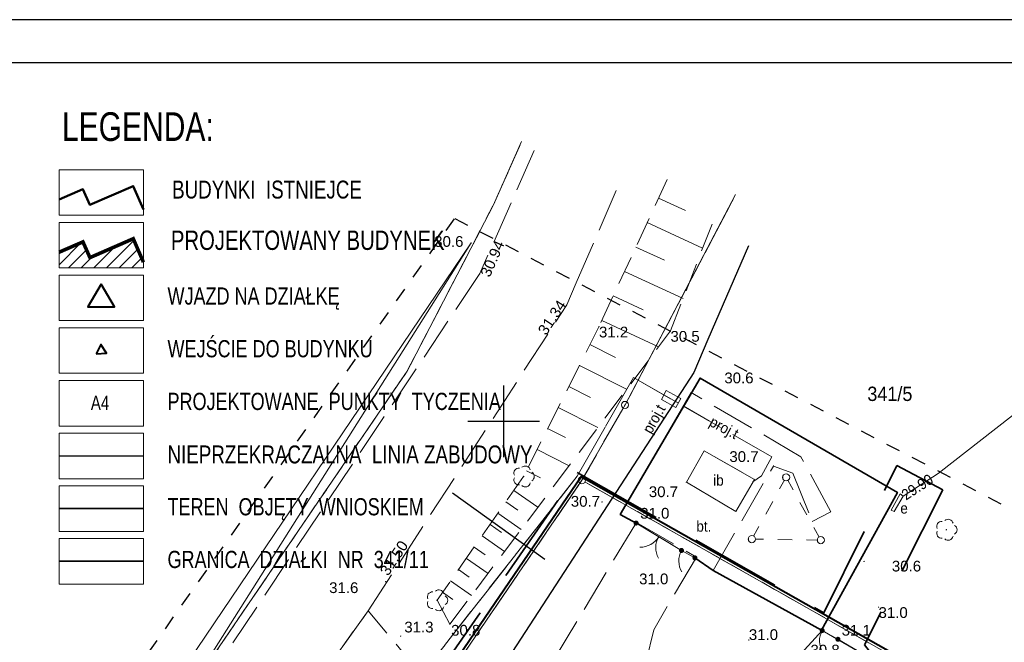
# Model space of a CAD drawing. Extents: x 5501473 to 5501729, y 5958827 to 5958978.
# Tile 5 of 7: x 5501566 to 5501635, y 5958935 to 5958978. Entities that reach past the tile are written whole.
import ezdxf
from ezdxf.enums import TextEntityAlignment as Align

# ---------------------------------------------------------------- set-up
doc = ezdxf.new("R2010")
doc.units = 0
for name, pattern in [('1 1', [2, 1, -1]), ('2 1', [3, 2, -1]), ('3 1', [4, 3, -1]), ('DASHDOT', [1, 0.5, -0.25, 0, -0.25]), ('EGKK', [4, 3, -1]), ('EGUG', [2, 1, -1]), ('HIDDEN', [9.524999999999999, 6.35, -3.175])]:
    doc.linetypes.add(name, pattern=pattern)
for name, color, linetype, lineweight in [('--budynek', 7, 'Continuous', 20), ('--GRANICA DZIAŁKI', 2, 'Continuous', 40), ('--linia zabudowy', 252, 'Continuous', 30), ('--osie konstr.ścian murowanych', 1, 'DASHDOT', 15), ('--tabelka rysunku', 7, 'Continuous', 0), ('--zagos.terenu', 7, 'Continuous', 30), ('--zagosp', 7, 'Continuous', 0), ('EGB_Budynek', 251, 'Continuous', 50), ('EGDE', 251, 'Continuous', 20), ('EGDE_O', 251, 'Continuous', 20), ('EGKK', 251, 'Continuous', 20), ('EGPG', 251, 'Continuous', 20), ('EGPG_O', 251, 'Continuous', 20), ('EGUG', 251, 'Continuous', 20), ('OTD', 251, 'Continuous', 20), ('OTD_O', 251, 'Continuous', 20), ('OTK', 251, 'Continuous', 20), ('OTK_O', 251, 'Continuous', 20), ('OTO', 251, 'Continuous', 20), ('OTR', 251, 'Continuous', 20), ('OTRN', 251, 'Continuous', 20), ('OTRN_O', 251, 'Continuous', 18), ('OTRS', 251, 'Continuous', 20), ('OTRS_O', 251, 'Continuous', 18), ('OTZ', 251, 'Continuous', 20), ('SUE', 251, 'Continuous', 20), ('SUE_O', 251, 'Continuous', 20), ('SUP', 251, 'Continuous', 20), ('SUPS', 251, 'Continuous', 20), ('SUPS_O', 251, 'Continuous', 0), ('SUT', 251, 'Continuous', 20), ('SUT_O', 251, 'Continuous', 20)]:
    doc.layers.add(name, color=color, linetype=linetype, lineweight=lineweight)
for name, color, linetype in [('--pkt tyczenia', 9, 'Continuous'), ('--zakres-WZ', 181, 'Continuous'), ('PARSI', 251, 'Continuous'), ('Strzałka', 251, 'Continuous'), ('SUTP_O', 251, 'Continuous')]:
    doc.layers.add(name, color=color, linetype=linetype)
doc.styles.add('1-500', font='arial.ttf', dxfattribs={"width": 0.75, "height": 1.25})
doc.styles.add('BDOT', font='Arial.ttf', dxfattribs={"width": 0.8999999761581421})
doc.styles.add('EGBP', font='arial.ttf')
doc.styles.add('EGiB', font='Arial.ttf', dxfattribs={"width": 0.8999999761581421})
doc.styles.add('GESUT', font='Arial.ttf', dxfattribs={"width": 0.8999999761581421})
doc.styles.add('STYL-1', font='arial.ttf', dxfattribs={"width": 0.75})
doc.linetypes.add('LINIA ZAB2', pattern='A,0.4,[135,RODZLIN.shx,S=0.015,R=0,X=-0.1,Y=0],0.4', length=0.8)
doc.linetypes.add('OTOO', pattern='A,7.5,[30,msgB.shx,S=1.28,R=0,X=0,Y=0],7.5', length=15)

# ---------------------------------------------------------------- blocks, each defined once
blk = doc.blocks.new('oto')
at = {"layer": 'OTO', "color": 0, "const_width": 0.35}
blk.add_lwpolyline([(-0.175, 0, 1), (0.175, 0, 1)], format="xyb", close=True, dxfattribs=at)
blk = doc.blocks.new('OTOFP')
at = {"layer": 'OTO', "color": 0, "lineweight": 18}
blk.add_arc((5.51091059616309e-16, 3), 3, 270, 330.0000000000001, dxfattribs=at)
blk = doc.blocks.new('OTOB')
at = {"layer": 'OTO', "color": 0, "lineweight": 18}
for centre, start, end in [((-0.0004391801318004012, 2.999999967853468), 209.9347383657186, 270.0083877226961), ((0.0182178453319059, -2.99994468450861), 90.34793735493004, 149.9343101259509)]:
    blk.add_arc(centre, 3, start, end, dxfattribs=at)
blk = doc.blocks.new('OTRN')
at = {"layer": 'OTRN', "color": 0, "const_width": 0.09}
blk.add_lwpolyline([(-0.045, 0, 1), (0.045, 0, 1)], format="xyb", close=True, dxfattribs=at)
at = {"layer": 'OTRN_O', "color": 0, "style": 'BDOT'}
blk.add_attdef('RZEDNA', (0.5138805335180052, 0.5151789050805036), '', height=1.5, dxfattribs=at)
blk = doc.blocks.new('OTZL')
at = {"layer": 'OTZ', "color": 0, "lineweight": 18, "const_width": 0.1}
blk.add_lwpolyline([(-0.05, 0, 1), (0.05, 0, 1)], format="xyb", close=True, dxfattribs=at)
at = {"layer": 'OTZ', "color": 0, "lineweight": 18}
for centre, start, end in [((0.247213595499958, 0.7608452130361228), 12, 132), ((-0.647213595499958, 0.4702282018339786), 83.99999999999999, 204), ((0.8, 0), 300.0000000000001, 59.99999999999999), ((-0.647213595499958, -0.4702282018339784), 156, 275.9999999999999), ((0.2472135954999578, -0.7608452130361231), 227.9999999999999, 348)]:
    blk.add_arc(centre, 0.7, start, end, dxfattribs=at)
blk = doc.blocks.new('OTRS')
at = {"layer": 'OTRS', "color": 0, "lineweight": -3, "const_width": 0.09}
blk.add_lwpolyline([(-0.045, 0, 1), (0.045, 0, 1)], format="xyb", close=True, dxfattribs=at)
at = {"layer": 'OTRS_O', "color": 0, "style": 'BDOT'}
blk.add_attdef('RZEDNA', (0.5138805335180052, 0.5151789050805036), '', height=1.5, dxfattribs=at)
blk = doc.blocks.new('SUPP')
at = {"color": 0}
blk.add_wipeout([(0.48, 0), (0.45650712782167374, 0.14832815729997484), (0.3883281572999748, 0.28213692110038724), (0.28213692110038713, 0.38832815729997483), (0.14832815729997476, 0.4565071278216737), (0, 0.48), (-0.14832815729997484, 0.4565071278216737), (-0.28213692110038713, 0.38832815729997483), (-0.3883281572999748, 0.282136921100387), (-0.45650712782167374, 0.14832815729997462), (-0.48, 0), (-0.45650712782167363, -0.14832815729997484), (-0.38832815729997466, -0.28213692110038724), (-0.282136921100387, -0.3883281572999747), (-0.14832815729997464, -0.4565071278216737), (0, -0.48), (0.14832815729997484, -0.4565071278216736), (0.28213692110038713, -0.3883281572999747), (0.3883281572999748, -0.282136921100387), (0.45650712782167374, -0.14832815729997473)], dxfattribs=at).dxf.layer = 'SUP'
at = {"layer": 'SUP', "color": 0, "lineweight": 18}
blk.add_circle((0, 0), 0.5, dxfattribs=at)
blk = doc.blocks.new('SUPS_B')
at = {"layer": 'SUPS', "color": 0, "const_width": 0.09, "flags": 128}
blk.add_lwpolyline([(-0.045, 0, 1), (0.04499999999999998, 0, 1)], format="xyb", close=True, dxfattribs=at)
at = {"layer": 'SUPS_O', "color": 0, "style": 'GESUT', "width": 0.9}
blk.add_attdef('RZEDNA', (1.596627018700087, -0.7356686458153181), '', height=1.5, dxfattribs=at)
blk = doc.blocks.new('EGPG_a')
at = {"layer": 'EGPG_O', "color": 0, "style": 'EGBP'}
blk.add_attdef('NRP', (0.9762151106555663, 0.518881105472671), '', height=1.5, dxfattribs=at)
at = {"color": 0}
blk.add_wipeout([(0.48, 0), (0.45650712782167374, 0.14832815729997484), (0.3883281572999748, 0.28213692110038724), (0.28213692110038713, 0.38832815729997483), (0.14832815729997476, 0.4565071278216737), (0, 0.48), (-0.14832815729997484, 0.4565071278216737), (-0.28213692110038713, 0.38832815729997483), (-0.3883281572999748, 0.282136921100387), (-0.45650712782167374, 0.14832815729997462), (-0.48, 0), (-0.45650712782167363, -0.14832815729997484), (-0.38832815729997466, -0.28213692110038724), (-0.282136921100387, -0.3883281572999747), (-0.14832815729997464, -0.4565071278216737), (0, -0.48), (0.14832815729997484, -0.4565071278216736), (0.28213692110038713, -0.3883281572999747), (0.3883281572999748, -0.282136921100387), (0.45650712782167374, -0.14832815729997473)], dxfattribs=at).dxf.layer = 'EGPG'
at = {"layer": 'EGPG', "color": 0, "lineweight": 18}
blk.add_circle((0, 0, 1), 0.5, dxfattribs=at)
blk = doc.blocks.new('EGPG_b')
at = {"layer": 'EGPG', "lineweight": 0}
h = blk.add_hatch(color=0, dxfattribs=at)
h.dxf.hatch_style = 1
edge = h.paths.add_edge_path()
edge.add_arc((0, 0), 0.09, 0, 360)
at = {"layer": 'EGPG_O', "color": 0, "style": 'EGBP'}
blk.add_attdef('NRP', (0.6681452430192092, 0.5173631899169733), '', height=1.5, dxfattribs=at)
blk = doc.blocks.new('mzsk')
at = {"layer": 'PARSI', "color": 0}
for p, q in [((0, -5), (0, 5)), ((5, 0), (-5, 0))]:
    blk.add_line(p, q, dxfattribs=at)

msp = doc.modelspace()

# ---------------------------------------------------------------- hatches: boundary and pattern name
at = {"layer": '--budynek', "linetype": 'ByBlock'}
h = msp.add_hatch(dxfattribs=at)
h.set_pattern_fill('ANSI31', color=256, scale=5, style=0)
h.set_pattern_definition([(45, (12451.40861530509, -1016.372073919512), (-0.4419417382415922, 0.4419417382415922), [])])
h.paths.add_polyline_path([(5501574.852347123, 5958961.111504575), (5501574.143505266, 5958962.748748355), (5501571.121771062, 5958961.429762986), (5501570.631833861, 5958962.527470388), (5501568.962834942, 5958961.803659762), (5501568.962834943, 5958960.708009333), (5501574.852347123, 5958960.708009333)])

# ---------------------------------------------------------------- linework, layer by layer
at = {"layer": '--budynek'}
msp.add_lwpolyline([(5501568.962834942, 5958961.803659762, 0.25, 0.25, 0), (5501570.631833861, 5958962.527470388, 0.25, 0.25, 0), (5501571.121771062, 5958961.429762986, 0.25, 0.25, 0), (5501574.143505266, 5958962.748748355, 0.25, 0.25, 0), (5501574.852347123, 5958961.111504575, 0.25, 0.25, 0)], format="xyseb", dxfattribs=at)
at = {"layer": '--GRANICA DZIAŁKI', "linetype": 'Continuous', "lineweight": 35, "elevation": -10.26, "flags": 128}
msp.add_lwpolyline([(5501568.962834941, 5958940.241058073), (5501574.852299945, 5958940.241064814)], dxfattribs=at)
at = {"layer": '--osie konstr.ścian murowanych', "linetype": 'LINIA ZAB2', "lineweight": 30, "ltscale": 5, "elevation": -10.26}
msp.add_lwpolyline([(5501568.962834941, 5958947.592676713), (5501574.852299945, 5958947.592683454)], dxfattribs=at)
at = {"layer": '--zagosp', "linetype": 'Continuous', "elevation": -10.26}
for points in [[(5501568.962834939, 5958967.559627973), (5501574.852347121, 5958967.559627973), (5501574.852347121, 5958964.383818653), (5501568.962834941, 5958964.383818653)], [(5501568.962834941, 5958963.883818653), (5501574.852347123, 5958963.883818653), (5501574.852347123, 5958960.708009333), (5501568.962834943, 5958960.708009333)], [(5501568.962834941, 5958960.208009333), (5501574.852347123, 5958960.208009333), (5501574.852347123, 5958957.032200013), (5501568.962834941, 5958957.032200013)], [(5501568.962834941, 5958956.532200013), (5501574.852347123, 5958956.532200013), (5501574.852347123, 5958953.356390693), (5501568.962834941, 5958953.356390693)], [(5501568.962834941, 5958952.856390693), (5501574.852347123, 5958952.856390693), (5501574.852347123, 5958949.680581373), (5501568.962834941, 5958949.680581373)], [(5501568.962834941, 5958949.180581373), (5501574.852347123, 5958949.180581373), (5501574.852347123, 5958946.004772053), (5501568.962834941, 5958946.004772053)], [(5501568.962834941, 5958945.504772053), (5501574.852347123, 5958945.504772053), (5501574.852347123, 5958942.328962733), (5501568.962834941, 5958942.328962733)], [(5501568.962834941, 5958941.828962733), (5501574.852347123, 5958941.828962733), (5501574.852347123, 5958938.653153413), (5501568.962834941, 5958938.653153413)]]:
    msp.add_lwpolyline(points, close=True, dxfattribs=at)
at = {"layer": '--zakres-WZ', "linetype": 'HIDDEN', "lineweight": 35, "elevation": -10.26}
msp.add_lwpolyline([(5501568.962834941, 5958943.916867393), (5501574.852299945, 5958943.916874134)], dxfattribs=at)
at = {"linetype": 'Continuous'}
msp.add_line((5501602.86075522, 5958940.370127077), (5501596.419028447, 5958944.989074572), dxfattribs=at)
at = {"color": 0, "linetype": 'Continuous', "lineweight": 40}
msp.add_lwpolyline([(5501571.909281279, 5958959.587834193), (5501570.983478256, 5958957.984296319), (5501572.835084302, 5958957.984296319)], close=True, dxfattribs=at)
at = {"color": 0, "linetype": 'Continuous', "lineweight": 40, "elevation": -10.26}
msp.add_lwpolyline([(5501571.555055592, 5958954.713323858), (5501572.283885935, 5958954.754476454), (5501571.88383157, 5958955.365085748)], close=True, dxfattribs=at)
at = {"layer": 'EGB_Budynek', "linetype": 'Continuous', "lineweight": 50}
msp.add_lwpolyline([(5501568.962834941, 5958965.479469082), (5501570.631833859, 5958966.203279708), (5501571.12177106, 5958965.105572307), (5501574.143505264, 5958966.424557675), (5501574.852347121, 5958964.787313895)], dxfattribs=at)
at = {"layer": 'EGDE', "lineweight": 18}
msp.add_lwpolyline([(5501601.139079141, 5958969.296107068), (5501599.28, 5958965.11), (5501593.25, 5958953.5), (5501569.38, 5958918.49), (5501566.962714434, 5958915.541871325)], dxfattribs=at)
at = {"layer": 'EGUG', "linetype": 'EGUG', "lineweight": 18}
msp.add_lwpolyline([(5501601.086949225, 5958969.176533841), (5501599.28, 5958965.11), (5501593.25, 5958953.5), (5501569.38, 5958918.49), (5501566.921512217, 5958915.49162098)], dxfattribs=at)
at = {"layer": 'OTD', "lineweight": 18}
msp.add_lwpolyline([(5501613.99, 5958947.95), (5501612.74, 5958945.76), (5501616.19, 5958943.72), (5501617.5, 5958945.96)], close=True, dxfattribs=at)
at = {"layer": 'OTK', "linetype": '3 1', "lineweight": 18}
for points in [[(5501608.13, 5958943.51), (5501609.23, 5958942.91), (5501612.4, 5958941), (5501613.34, 5958940.48), (5501614.6, 5958939.61), (5501618.82, 5958946.89), (5501620.18, 5958946.4), (5501621.53, 5958943.01), (5501622.83, 5958943.7), (5501620.73, 5958947.54), (5501613.08, 5958952.01)], [(5501612.74, 5958945.76), (5501613.99, 5958947.95), (5501617.5, 5958945.96), (5501616.19, 5958943.72)], [(5501612.74, 5958945.76), (5501613.99, 5958947.95), (5501617.5, 5958945.96), (5501616.19, 5958943.72)]]:
    msp.add_lwpolyline(points, close=True, dxfattribs=at)
msp.add_lwpolyline([(5501603.54, 5958933.46), (5501600.18, 5958932.26), (5501594.4, 5958932.15), (5501590.54, 5958936.79), (5501583.09, 5958926.4), (5501589.42, 5958927.16), (5501598.85, 5958913.64), (5501623.95, 5958880.79), (5501639, 5958859.47), (5501644.54561763, 5958853.722413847)], dxfattribs=at)
at = {"layer": 'OTO', "linetype": 'OTOO', "lineweight": 35}
msp.add_lwpolyline([(5501609.23, 5958942.91), (5501608.13, 5958943.51), (5501613.7, 5958953.02), (5501627.47, 5958945.05), (5501622.16, 5958935.44), (5501614.6, 5958939.61), (5501613.34, 5958940.48)], dxfattribs=at)
at = {"layer": 'OTO', "lineweight": 18}
for points in [[(5501609.23, 5958942.91), (5501612.4, 5958941)], [(5501612.4, 5958941), (5501613.34, 5958940.48)], [(5501622.22, 5958935.41), (5501623.32, 5958934.8)], [(5501623.32, 5958934.8), (5501626.92, 5958932.7)]]:
    msp.add_lwpolyline(points, dxfattribs=at)
at = {"layer": 'OTR', "linetype": '2 1', "lineweight": 18}
for p, q in [((5501611.406579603, 5958966.879204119), (5501606.64, 5958956.61)), ((5501611.63, 5958956.31), (5501614.850151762, 5958964.589468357)), ((5501606.64, 5958956.61), (5501601.38, 5958946.16)), ((5501596.24, 5958935.85), (5501611.63, 5958956.31)), ((5501601.38, 5958946.16), (5501595.34, 5958937.52)), ((5501595.34, 5958937.52), (5501596.24, 5958935.85))]:
    msp.add_line(p, q, dxfattribs=at)
at = {"layer": 'OTR'}
for p, q in [((5501610.803924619, 5958965.58083347), (5501612.680966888, 5958964.709580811)), ((5501610.012220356, 5958963.875171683), (5501613.874999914, 5958962.082214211)), ((5501609.220516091, 5958962.169509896), (5501611.206253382, 5958961.247805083)), ((5501608.428811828, 5958960.463848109), (5501612.508981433, 5958958.569986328)), ((5501607.637107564, 5958958.758186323), (5501609.731539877, 5958957.786029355)), ((5501606.845403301, 5958957.052524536), (5501610.805787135, 5958955.214262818)), ((5501606.013890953, 5958955.366114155), (5501607.793250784, 5958954.47047466)), ((5501605.275372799, 5958953.898906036), (5501608.569251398, 5958952.240934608)), ((5501604.536854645, 5958952.431697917), (5501606.051373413, 5958951.669365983)), ((5501603.798336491, 5958950.964489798), (5501606.562532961, 5958949.573133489)), ((5501603.059818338, 5958949.497281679), (5501604.309496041, 5958948.868257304)), ((5501602.321300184, 5958948.03007356), (5501604.555814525, 5958946.90533237)), ((5501601.58278203, 5958946.562865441), (5501602.567618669, 5958946.067148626)), ((5501600.697286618, 5958945.183403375), (5501602.377206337, 5958944.009015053)), ((5501600.145523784, 5958944.394126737), (5501600.971743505, 5958943.81653795)), ((5501599.59376095, 5958943.6048501), (5501601.218720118, 5958942.468883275)), ((5501599.041998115, 5958942.815573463), (5501599.840737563, 5958942.257195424)), ((5501598.490235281, 5958942.026296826), (5501600.060233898, 5958940.928751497)), ((5501597.938472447, 5958941.237020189), (5501598.709731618, 5958940.697852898)), ((5501597.386709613, 5958940.447743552), (5501598.901747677, 5958939.388619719)), ((5501596.834946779, 5958939.658466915), (5501597.578725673, 5958939.138510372)), ((5501596.283183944, 5958938.869190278), (5501597.743261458, 5958937.848487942)), ((5501595.73142111, 5958938.07991364), (5501596.447719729, 5958937.579167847))]:
    msp.add_line(p, q, dxfattribs=at)
at = {"layer": 'SUE', "lineweight": 18}
msp.add_lwpolyline([(5501638.352211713, 5958952.644146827), (5501630.31, 5958946.36), (5501627.86, 5958944.79)], dxfattribs=at)
msp.add_lwpolyline([(5501627.23, 5958943.71), (5501627.86, 5958944.79), (5501627.66, 5958944.96), (5501627.03, 5958943.81)], close=True, dxfattribs=at)
at = {"layer": 'SUP', "linetype": '1 1', "lineweight": 18}
msp.add_lwpolyline([(5501617.31, 5958941.79), (5501619.7, 5958946.1), (5501622.12, 5958941.72)], close=True, dxfattribs=at)
at = {"layer": 'SUT', "linetype": '3 1', "lineweight": 18}
msp.add_lwpolyline([(5501611.34, 5958952.15), (5501611, 5958951.53), (5501612.01, 5958950.97), (5501612.36, 5958951.59), (5501611.34, 5958952.15)], dxfattribs=at)

# ---------------------------------------------------------------- block references
at = {"layer": 'OTO', "xscale": 0.5, "yscale": 0.5, "zscale": 0.5}
for p in [(5501609.23, 5958942.91), (5501612.4, 5958941), (5501612.4, 5958941), (5501613.34, 5958940.48)]:
    msp.add_blockref('oto', p, dxfattribs=at)
for name, p, rotation in [('OTOB', (5501610.815, 5958941.955), 58.93004195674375), ('OTOFP', (5501612.4, 5958941), 241.0490047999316)]:
    msp.add_blockref(name, p, dxfattribs=dict(at, rotation=rotation))
at = {"layer": 'OTO', "lineweight": 18, "xscale": 0.5, "yscale": 0.5, "zscale": 0.5, "rotation": 240.9896397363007}
msp.add_blockref('OTOFP', (5501622.22, 5958935.41), dxfattribs=at)
at = {"layer": 'OTO', "lineweight": 18, "xscale": 0.5, "yscale": 0.5, "zscale": 0.5}
for p in [(5501622.22, 5958935.41), (5501623.32, 5958934.8), (5501623.32, 5958934.8)]:
    msp.add_blockref('oto', p, dxfattribs=at)
at = {"layer": 'OTRN'}
ref = msp.add_blockref('OTRN', (5501597.72, 5958962.45), dxfattribs=dict(at, xscale=0.5, yscale=0.5, zscale=0.5, rotation=360))
ref.add_attrib('RZEDNA', '30.6', dxfattribs={"layer": 'OTRN_O', "color": 0, "height": 0.75, "style": 'BDOT'}).set_placement((5501595.143722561, 5958962.930134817, 30.6), align=Align.TOP_LEFT)
ref = msp.add_blockref('OTRN', (5501606.64, 5958956.61), dxfattribs=dict(at, xscale=0.5, yscale=0.5, zscale=0.5, rotation=360))
ref.add_attrib('RZEDNA', '31.2', dxfattribs={"layer": 'OTRN_O', "color": 0, "height": 0.75, "style": 'BDOT'}).set_placement((5501606.64, 5958956.61, 31.2), align=Align.TOP_LEFT)
ref = msp.add_blockref('OTRN', (5501611.63, 5958956.31), dxfattribs=dict(at, xscale=0.5, yscale=0.5, zscale=0.5, rotation=360))
ref.add_attrib('RZEDNA', '30.5', dxfattribs={"layer": 'OTRN_O', "color": 0, "height": 0.75, "style": 'BDOT'}).set_placement((5501611.63, 5958956.31, 30.5), align=Align.TOP_LEFT)
ref = msp.add_blockref('OTRN', (5501613.7, 5958953.02), dxfattribs=dict(at, xscale=0.5, yscale=0.5, zscale=0.5, rotation=360))
ref.add_attrib('RZEDNA', '30.6', (5501615.39, 5958952.66, 30.6), dxfattribs={"layer": 'OTRN_O', "color": 0, "height": 0.75, "style": 'BDOT'})
ref = msp.add_blockref('OTRN', (5501618.82, 5958946.89), dxfattribs=dict(at, xscale=0.5, yscale=0.5, zscale=0.5, rotation=360))
ref.add_attrib('RZEDNA', '30.7', (5501615.740700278, 5958947.170895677, 30.7), dxfattribs={"layer": 'OTRN_O', "color": 0, "height": 0.75, "style": 'BDOT'})
ref = msp.add_blockref('OTRN', (5501612.74, 5958945.76), dxfattribs=dict(at, xscale=0.5, yscale=0.5, zscale=0.5, rotation=360))
ref.add_attrib('RZEDNA', '30.7', (5501610.12, 5958944.72, 30.7), dxfattribs={"layer": 'OTRN_O', "color": 0, "height": 0.75, "style": 'BDOT'})
ref = msp.add_blockref('OTRN', (5501606.86, 5958944.38), dxfattribs=dict(at, xscale=0.5, yscale=0.5, zscale=0.5, rotation=360))
ref.add_attrib('RZEDNA', '30.7', dxfattribs={"layer": 'OTRN_O', "color": 0, "height": 0.75, "style": 'BDOT'}).set_placement((5501604.677266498, 5958944.800285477, 30.7), align=Align.TOP_LEFT)
at = {"layer": 'OTRN', "xscale": 0.5, "yscale": 0.5, "zscale": 0.5}
for p, values in [((5501609.26, 5958942.96, 31.04), {'RZEDNA': '31.0'}), ((5501592.8, 5958935.02, 31.3), {'RZEDNA': '31.3'}), ((5501623.32, 5958934.8, 31.08), {'RZEDNA': '31.1'})]:
    msp.add_blockref('OTRN', p, dxfattribs=at).add_auto_attribs(values)
at = {"layer": 'OTRN'}
ref = msp.add_blockref('OTRN', (5501625.14, 5958940.23), dxfattribs=dict(at, xscale=0.5, yscale=0.5, zscale=0.5, rotation=360))
ref.add_attrib('RZEDNA', '30.6', (5501627.08, 5958939.53, 30.6), dxfattribs={"layer": 'OTRN_O', "color": 0, "height": 0.75, "style": 'BDOT'})
ref = msp.add_blockref('OTRN', (5501614.6, 5958939.61), dxfattribs=dict(at, xscale=0.5, yscale=0.5, zscale=0.5, rotation=360))
ref.add_attrib('RZEDNA', '31.0', (5501609.444118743, 5958938.637595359, 31), dxfattribs={"layer": 'OTRN_O', "color": 0, "height": 0.75, "style": 'BDOT'})
ref = msp.add_blockref('OTRN', (5501590.54, 5958936.79), dxfattribs=dict(at, xscale=0.5, yscale=0.5, zscale=0.5, rotation=360))
ref.add_attrib('RZEDNA', '31.6', (5501587.812015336, 5958938.025189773, 31.6), dxfattribs={"layer": 'OTRN_O', "color": 0, "height": 0.75, "style": 'BDOT'})
ref = msp.add_blockref('OTRN', (5501626.15, 5958937.04), dxfattribs=dict(at, xscale=0.5, yscale=0.5, zscale=0.5, rotation=360))
ref.add_attrib('RZEDNA', '31.0', dxfattribs={"layer": 'OTRN_O', "color": 0, "height": 0.75, "style": 'BDOT'}).set_placement((5501626.15, 5958937.04, 31), align=Align.TOP_LEFT)
ref = msp.add_blockref('OTRN', (5501596.24, 5958935.85), dxfattribs=dict(at, xscale=0.5, yscale=0.5, zscale=0.5, rotation=360))
ref.add_attrib('RZEDNA', '30.8', dxfattribs={"layer": 'OTRN_O', "color": 0, "height": 0.75, "style": 'BDOT'}).set_placement((5501596.324975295, 5958935.803529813, 30.8), align=Align.TOP_LEFT)
ref = msp.add_blockref('OTRN', (5501617.1, 5958934.75), dxfattribs=dict(at, xscale=0.5, yscale=0.5, zscale=0.5, rotation=360))
ref.add_attrib('RZEDNA', '31.0', (5501617.1, 5958934.75, 31), dxfattribs={"layer": 'OTRN_O', "color": 0, "height": 0.75, "style": 'BDOT'})
ref = msp.add_blockref('OTRN', (5501622.16, 5958935.44), dxfattribs=dict(at, xscale=0.5, yscale=0.5, zscale=0.5, rotation=360))
ref.add_attrib('RZEDNA', '30.8', (5501621.4, 5958933.67, 30.8), dxfattribs={"layer": 'OTRN_O', "color": 0, "height": 0.75, "style": 'BDOT'})
at = {"layer": 'OTRS'}
ref = msp.add_blockref('OTRS', (5501598.33, 5958960.31), dxfattribs=dict(at, xscale=0.5, yscale=0.5, zscale=0.5, rotation=360))
ref.add_attrib('RZEDNA', '30.94', dxfattribs={"layer": 'OTRS_O', "color": 0, "height": 0.75, "rotation": 66.18521970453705, "style": 'BDOT'}).set_placement((5501598.33, 5958960.31, 30.94), align=Align.TOP_LEFT)
ref = msp.add_blockref('OTRS', (5501604.4, 5958958.14), dxfattribs=dict(at, xscale=0.5, yscale=0.5, zscale=0.5, rotation=360))
ref.add_attrib('RZEDNA', '31.34', dxfattribs={"layer": 'OTRS_O', "color": 0, "height": 0.75, "rotation": 56.54463184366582, "style": 'BDOT'}).set_placement((5501604.4, 5958958.14, 31.34), align=Align.RIGHT)
ref = msp.add_blockref('OTRS', (5501591.758434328, 5958938.824973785, 31.5), dxfattribs=dict(at, xscale=0.5, yscale=0.5, zscale=0.5))
ref.add_attrib('RZEDNA', '31.50', (5501591.93015709, 5958939.168419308, 31.5), dxfattribs={"layer": 'OTRS_O', "color": 0, "height": 0.75, "rotation": 416.7148468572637, "style": 'BDOT'})
at = {"layer": 'OTZ', "xscale": 0.5, "yscale": 0.5, "zscale": 0.5, "rotation": 360}
for p in [(5501601.38, 5958946.16), (5501630.88, 5958942.44), (5501595.34, 5958937.52)]:
    msp.add_blockref('OTZL', p, dxfattribs=at)
at = {"layer": 'PARSI', "xscale": 0.5, "yscale": 0.5, "zscale": 0.5}
msp.add_blockref('mzsk', (5501600, 5958950), dxfattribs=at)
at = {"layer": 'SUPS'}
ref = msp.add_blockref('SUPS_B', (5501627.86, 5958944.79), dxfattribs=dict(at, xscale=0.5, yscale=0.5, zscale=0.5, rotation=360))
ref.add_attrib('RZEDNA', '29.90', dxfattribs={"layer": 'SUPS_O', "color": 0, "height": 0.75, "rotation": 32.68265854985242, "style": 'GESUT', "width": 0.9}).set_placement((5501627.86, 5958944.79, 29.9), align=Align.MIDDLE_LEFT)

# ---------------------------------------------------------------- texts
at = {"layer": '--pkt tyczenia', "insert": (5501571.184504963, 5958950.797639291, -10.26), "char_height": 1, "width": 239.7508576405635, "attachment_point": 7, "style": '1-500'}
msp.add_mtext('A4', dxfattribs=at)
at = {"layer": '--tabelka rysunku', "insert": (5501606.635575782, 5958963.316473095, -10.26), "char_height": 1.8, "width": 59.72915594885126, "attachment_point": 2, "style": '1-500'}
msp.add_mtext('\\pxql;{\\H0.75x;PROJEKTOWANY BUDYNEK}', dxfattribs=at)
at = {"layer": '--zagos.terenu', "linetype": 'Continuous', "insert": (5501576.856027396, 5958966.8021811, -10.26), "char_height": 1.25, "width": 27.27950482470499, "attachment_point": 1, "rotation": 6.670106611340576e-09, "style": 'STYL-1'}
msp.add_mtext('BUDYNKI  ISTNIEJCE', dxfattribs=at)
at = {"layer": '--zagosp', "linetype": 'Continuous', "insert": (5501569.165889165, 5958971.56980316, -10.26), "char_height": 2, "width": 23.6515000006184, "attachment_point": 1, "rotation": 6.670106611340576e-09, "style": 'STYL-1'}
msp.add_mtext('LEGENDA:', dxfattribs=at)
at = {"layer": '--zagosp', "linetype": 'Continuous', "attachment_point": 1, "style": 'STYL-1'}
for s, insert, char_height, width in [('WJAZD NA DZIAŁKĘ  ', (5501576.534170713, 5958959.350169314, -10.26), 1.2, 19.40384549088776), ('WEJŚCIE DO BUDYNKU', (5501576.534170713, 5958955.674359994, -10.26), 1.2, 19.40384549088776), ('PROJEKTOWANE  PUNKTY  TYCZENIA', (5501576.534170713, 5958951.998550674, -10.26), 1.2, 28.47694715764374), ('NIEPRZEKRACZALNA  LINIA ZABUDOWY', (5501576.534170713, 5958948.322741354, -10.26), 1.25, 30.9482022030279), ('TEREN  OBJĘTY  WNIOSKIEM', (5501576.534170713, 5958944.646932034, -10.26), 1.2, 19.40384549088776), ('GRANICA  DZIAŁKI  NR  341/11', (5501576.534170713, 5958940.971122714, -10.26), 1.2, 19.40384549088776)]:
    msp.add_mtext(s, dxfattribs=dict(at, insert=insert, char_height=char_height, width=width))
at = {"layer": 'EGDE_O', "insert": (5501625.367534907, 5958951.411852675), "char_height": 1, "attachment_point": 7, "style": 'EGiB'}
msp.add_mtext('341/5', dxfattribs=at)
at = {"layer": 'OTD_O', "insert": (5501614.977846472, 5958945.88914985), "char_height": 0.75, "attachment_point": 5, "style": 'BDOT'}
msp.add_mtext('ib', dxfattribs=at)
at = {"layer": 'OTK_O', "insert": (5501613.96, 5958942.68), "char_height": 0.75, "attachment_point": 5, "style": 'BDOT'}
msp.add_mtext('bt.', dxfattribs=at)
at = {"layer": 'SUE_O', "insert": (5501627.67, 5958943.56), "char_height": 0.75, "attachment_point": 7, "style": 'GESUT'}
msp.add_mtext('e', dxfattribs=at)

# ---------------------------------------------------------------- next in the draw order: block references
at = {"layer": 'EGPG', "xscale": 0.5, "yscale": 0.5, "zscale": 0.5, "rotation": 360}
msp.add_blockref('EGPG_b', (5501599.28, 5958965.11), dxfattribs=at)
at = {"layer": 'SUP', "xscale": 0.5, "yscale": 0.5, "zscale": 0.5}
for p in [(5501619.7, 5958946.1), (5501617.31, 5958941.79), (5501622.12, 5958941.72)]:
    msp.add_blockref('SUPP', p, dxfattribs=at)

# ---------------------------------------------------------------- next in the draw order: texts
at = {"layer": 'SUT_O', "insert": (5501610.574258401, 5958950.114791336), "char_height": 0.75, "attachment_point": 5, "rotation": 60.55457123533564, "style": 'GESUT', "bg_fill": 3, "box_fill_scale": 1.1, "bg_fill_color": 256, "bg_fill_transparency": 0}
msp.add_mtext('proj.t', dxfattribs=at)

# ---------------------------------------------------------------- next in the draw order: linework, layer by layer
at = {"layer": 'EGDE', "lineweight": 18}
for points in [[(5501616.175890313, 5958965.831624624), (5501608.46, 5958951.15), (5501605.45, 5958945.9), (5501651.95, 5958919.55), (5501659.839104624, 5958931.012664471)], [(5501660.128581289, 5958931.433266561), (5501651.95, 5958919.55), (5501605.45, 5958945.9), (5501583.6, 5958913.84), (5501577.14902105, 5958905.700847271)]]:
    msp.add_lwpolyline(points, dxfattribs=at)
at = {"layer": 'EGKK', "linetype": 'EGKK', "lineweight": 18}
for points in [[(5501615.76497256, 5958965.049739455), (5501608.46, 5958951.15), (5501605.45, 5958945.9), (5501651.95, 5958919.55), (5501659.44899585, 5958930.445846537)], [(5501659.730566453, 5958930.854961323), (5501651.95, 5958919.55), (5501605.45, 5958945.9), (5501592.28, 5958926.57), (5501641.46, 5958861.65), (5501646.828920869, 5958855.593583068)]]:
    msp.add_lwpolyline(points, dxfattribs=at)
at = {"layer": 'OTK', "linetype": '3 1', "lineweight": 18}
msp.add_lwpolyline([(5501603.54, 5958933.46), (5501603.54, 5958933.46), (5501609.26, 5958942.96), (5501613.44, 5958940.53), (5501610.46, 5958935.47), (5501609.93, 5958933.27), (5501612.14, 5958932.69), (5501620.49, 5958933.52), (5501622.22, 5958935.41), (5501626.92, 5958932.7), (5501624.82, 5958931.73), (5501615.68, 5958930.05), (5501603.44, 5958928.65), (5501594.12, 5958928.18), (5501594.12, 5958928.18)], dxfattribs=at)
at = {"layer": 'SUP', "linetype": '3 1', "lineweight": 18}
msp.add_lwpolyline([(5501612.36, 5958951.59), (5501611.34, 5958952.15), (5501611, 5958951.53), (5501612.01, 5958950.97)], close=True, dxfattribs=at)
at = {"layer": 'SUT', "linetype": '3 1', "lineweight": 18}
msp.add_lwpolyline([(5501617.38, 5958945.79), (5501617.98, 5958946.2), (5501618.71, 5958947.52), (5501612.18, 5958951.27), (5501611.17, 5958951.85), (5501609.04, 5958953.07), (5501605.12, 5958946.17), (5501589.11, 5958925.77), (5501582.89, 5958917.61), (5501575.14342771, 5958907.461852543)], dxfattribs=at)

# ---------------------------------------------------------------- next in the draw order: block references
at = {"layer": 'EGPG', "xscale": 0.5, "yscale": 0.5, "zscale": 0.5, "rotation": 360}
for name, p in [('EGPG_b', (5501593.25, 5958953.5)), ('EGPG_a', (5501608.46, 5958951.15)), ('EGPG_a', (5501605.45, 5958945.9))]:
    msp.add_blockref(name, p, dxfattribs=at)

# ---------------------------------------------------------------- next in the draw order: texts
at = {"layer": 'SUTP_O', "insert": (5501615.32, 5958949.47), "char_height": 0.75, "attachment_point": 5, "rotation": 331.6382850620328, "style": 'GESUT', "bg_fill": 3, "box_fill_scale": 1.1, "bg_fill_color": 256, "bg_fill_transparency": 0}
msp.add_mtext('proj.t', dxfattribs=at)

# ---------------------------------------------------------------- next in the draw order: linework, layer by layer
at = {"layer": '--GRANICA DZIAŁKI', "linetype": 'Continuous', "flags": 128}
msp.add_lwpolyline([(5501576.992282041, 5958905.825076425), (5501583.438791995, 5958913.958590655), (5501598.699728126, 5958936.347628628), (5501605.388397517, 5958946.16478727), (5501651.889153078, 5958919.814359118), (5501660.025644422, 5958931.636470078)], dxfattribs=at)
at = {"layer": '--linia zabudowy', "linetype": 'LINIA ZAB2', "ltscale": 10}
msp.add_lwpolyline([(5501617.070713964, 5958962.244031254), (5501614.243258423, 5958955.721692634), (5501613.254010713, 5958953.413447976), (5501598.801584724, 5958931.15087259), (5501591.162797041, 5958920.497583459), (5501585.334582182, 5958912.679246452), (5501578.719372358, 5958904.005971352)], dxfattribs=at)
at = {"layer": '--zakres-WZ', "linetype": 'HIDDEN', "lineweight": 35}
msp.add_lwpolyline([(5501589.302428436, 5958923.596032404), (5501605.119020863, 5958946.432486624), (5501622.331305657, 5958936.64133121), (5501627.435474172, 5958946.919247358), (5501630.62740573, 5958945.227607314), (5501625.176825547, 5958934.408521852), (5501651.068545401, 5958901.343670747), (5501623.81292859, 5958879.625390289)], close=True, dxfattribs=at)
for points in [[(5501472.984928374, 5958829.529290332), (5501682.984928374, 5958829.529290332), (5501682.984928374, 5958978.029290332), (5501472.984928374, 5958978.029290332)], [(5501480.984928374, 5958832.529290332), (5501679.984928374, 5958832.529290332), (5501679.984928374, 5958975.029290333), (5501480.984928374, 5958975.029290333)]]:
    msp.add_lwpolyline(points, close=True)
at = {"layer": 'EGDE', "lineweight": 18}
for points in [[(5501567.334490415, 5958915.99529042), (5501569.38, 5958918.49), (5501593.25, 5958953.5), (5501599.28, 5958965.11), (5501601.240412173, 5958969.524279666)], [(5501577.805816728, 5958906.529521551), (5501583.6, 5958913.84), (5501605.45, 5958945.9), (5501608.46, 5958951.15), (5501615.962584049, 5958965.425750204)]]:
    msp.add_lwpolyline(points, dxfattribs=at)
at = {"layer": 'EGUG', "linetype": 'EGUG', "lineweight": 18}
for points in [[(5501567.164932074, 5958915.788496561), (5501569.38, 5958918.49), (5501593.25, 5958953.5), (5501599.28, 5958965.11), (5501600.976446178, 5958968.927847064)], [(5501577.76274187, 5958906.47517432), (5501583.6, 5958913.84), (5501592.28, 5958926.57), (5501605.45, 5958945.9), (5501608.46, 5958951.15), (5501615.994924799, 5958965.487287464)], [(5501660.190395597, 5958931.523081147), (5501651.95, 5958919.55), (5501605.45, 5958945.9), (5501592.28, 5958926.57), (5501641.46, 5958861.65), (5501646.840723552, 5958855.58026904)]]:
    msp.add_lwpolyline(points, dxfattribs=at)
at = {"layer": 'OTK', "linetype": '3 1', "lineweight": 18}
for points in [[(5501602.12518346, 5958968.909389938), (5501598.33, 5958960.31), (5501576.56, 5958927.77), (5501572.56, 5958922.43), (5501567.265630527, 5958915.573963)], [(5501570.768149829, 5958910.070463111), (5501577.35, 5958918.7), (5501583.09, 5958926.4), (5501590.54, 5958936.79), (5501604.4, 5958958.14), (5501605.06, 5958959.68), (5501607.895726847, 5958966.221418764)]]:
    msp.add_lwpolyline(points, dxfattribs=at)
at = {"layer": 'OTK', "lineweight": 18}
msp.add_lwpolyline([(5501567.274629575, 5958917.122790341), (5501576.18, 5958928.36), (5501597.72, 5958962.45), (5501575.61, 5958929.72), (5501566.44298703, 5958918.790366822)], dxfattribs=at)
at = {"layer": 'OTK', "linetype": '3 1', "lineweight": 18}
msp.add_lwpolyline([(5501608.13, 5958943.51), (5501609.23, 5958942.91), (5501612.4, 5958941), (5501613.34, 5958940.48), (5501614.6, 5958939.61), (5501618.82, 5958946.89), (5501620.18, 5958946.4), (5501621.53, 5958943.01), (5501622.83, 5958943.7), (5501620.73, 5958947.54), (5501613.08, 5958952.01)], close=True, dxfattribs=at)
at = {"layer": 'Strzałka', "linetype": '1 1', "flags": 128}
msp.add_lwpolyline([(5501596.573893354, 5958964.16431792), (5501642.355500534, 5958940.252363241), (5501666.437647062, 5958909.985444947), (5501621.789517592, 5958876.647584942), (5501570.687713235, 5958927.460063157), (5501596.573893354, 5958964.16431792)], dxfattribs=at)
at = {"layer": 'SUT', "linetype": '3 1', "lineweight": 18}
msp.add_lwpolyline([(5501574.86439715, 5958907.100795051), (5501589.11, 5958925.77), (5501605.12, 5958946.17), (5501609.04, 5958953.07), (5501618.71, 5958947.52), (5501617.98, 5958946.2), (5501617.38, 5958945.79)], dxfattribs=at)

doc.saveas('drawing.dxf')
